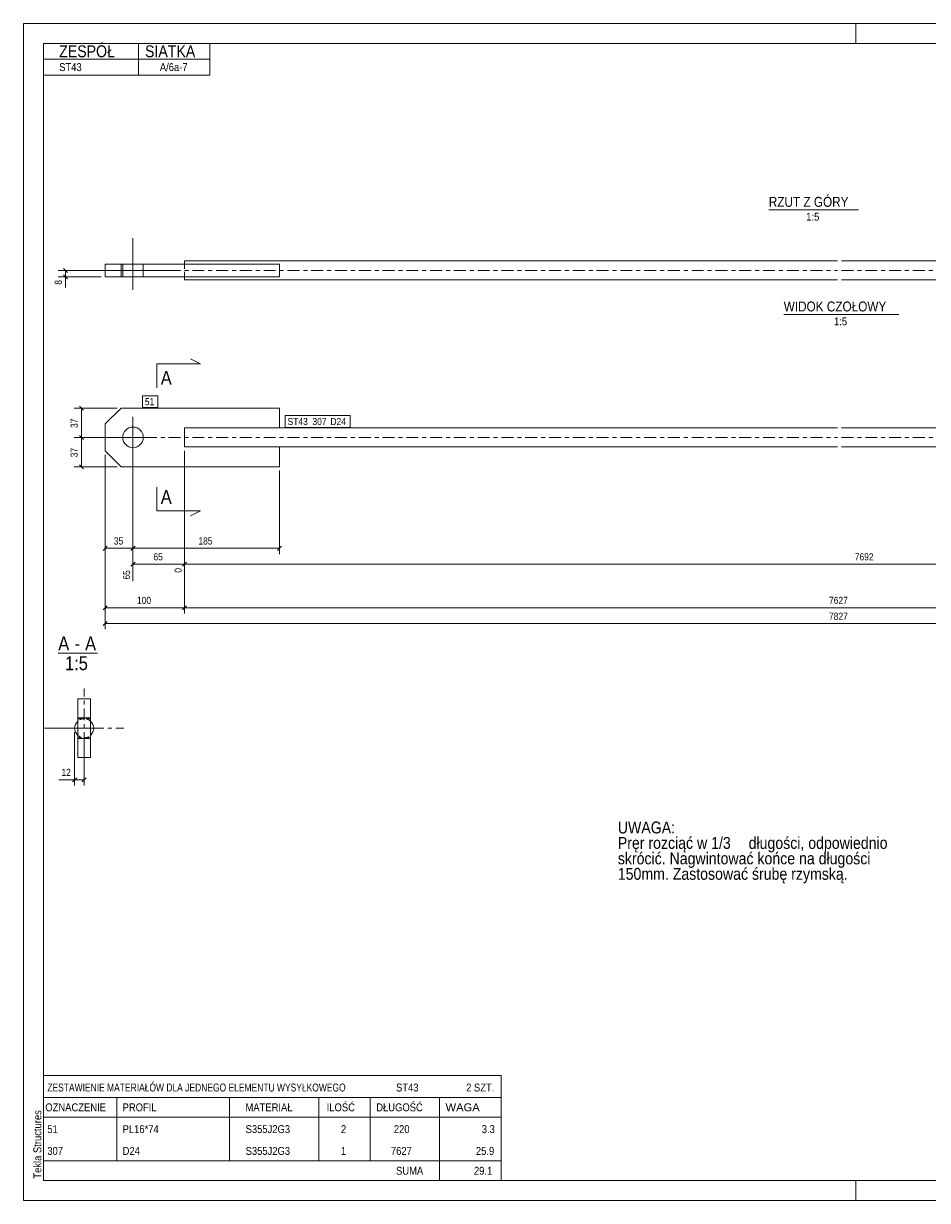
# Model space of a CAD drawing. Header units: millimetres. Extents: x 0 to 420, y 0 to 297.
# Tile 1 of 2: x 0 to 228, y 0 to 297. Entities that reach past the tile are written whole.
import ezdxf

# ---------------------------------------------------------------- set-up
doc = ezdxf.new("R2010")
doc.units = ezdxf.units.MM
for name, pattern in [('XKITLINE00', [0]), ('XKITLINE01', [4, 1, -1, 1, -1]), ('XKITLINE03', [6, 3, -1, 1, -1])]:
    doc.linetypes.add(name, pattern=pattern)
for name, color, linetype, lineweight in [('Arkusz rysunku', 3, 'Continuous', 0), ('Element', 2, 'Continuous', 0), ('Inny typ obiektu', 7, 'Continuous', 0), ('Przekrój', 7, 'Continuous', 0), ('Tekst', 7, 'Continuous', 0), ('Wymiar', 4, 'Continuous', 0), ('Znak elementu', 2, 'Continuous', 0), ('Śruba', 3, 'Continuous', 0)]:
    doc.layers.add(name, color=color, linetype=linetype, lineweight=lineweight)
doc.styles.add('ARIAL', font='ARIAL.TTF')

msp = doc.modelspace()

# ---------------------------------------------------------------- linework, layer by layer
at = {"layer": 'Arkusz rysunku', "linetype": 'XKITLINE00', "lineweight": 0}
for p, q in [((420, 297), (0, 297)), ((0, 297), (0, 0)), ((0, 292), (0, 297)), ((5, 297), (0, 297)), ((210, 292), (210, 297)), ((415, 292), (5, 292)), ((5, 292), (5, 5)), ((0, 0), (0, 5)), ((5, 5), (415, 5)), ((210, 0), (210, 5)), ((0, 0), (420, 0))]:
    msp.add_line(p, q, dxfattribs=at)
at = {"layer": 'Element', "linetype": 'XKITLINE00', "lineweight": 0}
for p, q in [((20.62, 236.3), (20.62, 233.1)), ((64.62, 236.3), (20.62, 236.3)), ((24.62, 233.1), (24.62, 236.3)), ((40.62, 237.1), (205.42, 237.1)), ((40.62, 237.1), (40.62, 236.3)), ((64.62, 233.1), (64.62, 236.3)), ((206.42, 237.1), (371.22, 237.1)), ((20.62, 233.1), (64.62, 233.1)), ((40.62, 232.3), (40.62, 233.1)), ((40.62, 232.3), (205.42, 232.3)), ((206.42, 232.3), (332.1, 232.3)), ((20.62, 195.97), (24.62, 199.97)), ((64.62, 199.97), (24.62, 199.97)), ((64.62, 199.97), (64.62, 194.97)), ((20.62, 189.17), (20.62, 195.97)), ((40.62, 194.97), (40.62, 194.25)), ((64.62, 194.97), (40.62, 194.97)), ((40.62, 194.25), (40.62, 190.89)), ((205.42, 194.97), (64.62, 194.97)), ((347.22, 194.97), (206.42, 194.97)), ((40.62, 190.17), (40.62, 190.89)), ((64.62, 190.17), (40.62, 190.17)), ((205.42, 190.17), (64.62, 190.17)), ((64.62, 185.17), (64.62, 190.17)), ((347.22, 190.17), (206.42, 190.17)), ((24.62, 185.17), (20.62, 189.17)), ((64.62, 185.17), (24.62, 185.17)), ((13.7, 126.57), (13.7, 111.77)), ((13.7, 126.57), (16.9, 126.57)), ((13.7, 126.57), (13.7, 111.77)), ((16.9, 126.57), (13.7, 126.57)), ((16.9, 111.77), (16.9, 126.57)), ((16.9, 111.77), (16.9, 126.57)), ((13.7, 111.77), (16.9, 111.77)), ((13.7, 111.77), (16.9, 111.77))]:
    msp.add_line(p, q, dxfattribs=at)
at = {"layer": 'Element', "linetype": 'XKITLINE01', "lineweight": 0}
for p, q in [((20.62, 233.1), (20.62, 236.3)), ((24.62, 233.1), (24.62, 236.3)), ((40.62, 233.1), (40.62, 236.3)), ((40.62, 236.3), (40.62, 233.1)), ((40.62, 233.1), (40.62, 236.3)), ((64.62, 233.1), (64.62, 236.3)), ((64.62, 236.3), (64.62, 233.1)), ((64.62, 194.97), (40.62, 194.97)), ((40.62, 194.97), (40.62, 194.25)), ((40.62, 194.25), (40.62, 190.89)), ((40.62, 190.17), (40.62, 190.89)), ((64.62, 190.17), (40.62, 190.17)), ((16.9, 126.57), (13.7, 126.57)), ((16.9, 121.57), (13.7, 121.57)), ((13.7, 121.57), (16.9, 121.57)), ((13.7, 116.77), (16.9, 116.77)), ((13.7, 116.77), (16.9, 116.77)), ((13.7, 111.77), (16.9, 111.77))]:
    msp.add_line(p, q, dxfattribs=at)
at = {"layer": 'Element', "linetype": 'XKITLINE03', "lineweight": 0}
for p, q in [((30.62, 234.7), (205.42, 234.7)), ((206.42, 234.7), (381.22, 234.7)), ((30.62, 192.57), (205.42, 192.57)), ((206.42, 192.57), (381.22, 192.57)), ((15.3, 109.17), (15.3, 129.17)), ((5.3, 119.17), (25.3, 119.17))]:
    msp.add_line(p, q, dxfattribs=at)
at = {"layer": 'Element', "linetype": 'XKITLINE00', "lineweight": 0}
for start, end in [(133.629, 226.371), (313.629, 46.371)]:
    msp.add_arc((15.3, 119.17), 2.4, start, end, dxfattribs=at)
at = {"layer": 'Element', "linetype": 'XKITLINE01', "lineweight": 0}
for start, end in [(46.371, 133.629), (226.371, 313.629)]:
    msp.add_arc((15.3, 119.17), 2.4, start, end, dxfattribs=at)
at = {"layer": 'Inny typ obiektu', "linetype": 'XKITLINE00', "lineweight": 0}
for p, q in [((5, 292), (47, 292)), ((5, 292), (5, 288)), ((29, 288), (29, 292)), ((47, 288), (47, 292)), ((5, 288), (47, 288)), ((5, 288), (5, 284)), ((29, 288), (29, 284)), ((47, 288), (47, 284)), ((5, 284), (47, 284)), ((188.06, 250), (210.66, 250)), ((191.82, 223.6), (220.9, 223.6)), ((8.76, 138.07), (18.64, 138.07)), ((5, 31.5), (5, 26)), ((5, 31.5), (120.5, 31.5)), ((120.5, 31.5), (120.5, 26)), ((5, 26), (5, 21)), ((5, 26), (120.5, 26)), ((23.5, 26), (23.5, 21)), ((52, 21), (52, 26)), ((74.5, 26), (74.5, 21)), ((87.5, 26), (87.5, 21)), ((105, 26), (105, 21)), ((120.5, 26), (120.5, 21)), ((5, 21), (120.5, 21)), ((5, 21), (5, 15.5)), ((23.5, 21), (23.5, 15.5)), ((52, 15.5), (52, 21)), ((74.5, 21), (74.5, 15.5)), ((87.5, 21), (87.5, 15.5)), ((105, 21), (105, 15.5)), ((120.5, 21), (120.5, 15.5)), ((5, 15.5), (5, 10)), ((23.5, 15.5), (23.5, 10)), ((52, 10), (52, 15.5)), ((74.5, 15.5), (74.5, 10)), ((87.5, 15.5), (87.5, 10)), ((105, 15.5), (105, 10)), ((120.5, 15.5), (120.5, 10)), ((5, 10), (5, 5)), ((5, 10), (120.5, 10)), ((105, 10), (105, 5)), ((120.5, 10), (120.5, 5)), ((5, 5), (120.5, 5))]:
    msp.add_line(p, q, dxfattribs=at)
at = {"layer": 'Przekrój', "linetype": 'XKITLINE00', "lineweight": 0}
for p, q in [((33.62, 211.1), (33.62, 205.1)), ((33.62, 211.1), (39.62, 211.1)), ((39.62, 211.1), (44.62, 211.1)), ((44.62, 211.1), (42.12, 212.35)), ((33.62, 174.04), (33.62, 180.04)), ((33.62, 174.04), (39.62, 174.04)), ((39.62, 174.04), (44.62, 174.04)), ((44.62, 174.04), (42.12, 172.79))]:
    msp.add_line(p, q, dxfattribs=at)
at = {"layer": 'Wymiar', "linetype": 'XKITLINE00', "lineweight": 0}
for p, q in [((39.62, 234.7), (8.76, 234.7)), ((10.11, 235.21), (11.13, 234.19)), ((10.62, 233.1), (10.62, 234.7)), ((19.62, 233.1), (8.76, 233.1)), ((10.11, 233.61), (11.13, 232.59)), ((10.62, 233.1), (10.62, 230.41)), ((10.62, 233.1), (10.62, 230.41)), ((23.62, 199.97), (12.76, 199.97)), ((14.11, 200.48), (15.13, 199.46)), ((14.62, 192.57), (14.62, 199.97)), ((14.11, 193.08), (15.13, 192.06)), ((14.11, 193.08), (15.13, 192.06)), ((26.62, 192.57), (12.76, 192.57)), ((26.62, 192.57), (12.76, 192.57)), ((14.62, 185.17), (14.62, 192.57)), ((27.62, 191.57), (27.62, 156.28)), ((27.62, 191.57), (27.62, 163.13)), ((27.62, 191.57), (27.62, 163.13)), ((20.62, 188.17), (20.62, 144.13)), ((20.62, 188.17), (20.62, 148.13)), ((20.62, 188.17), (20.62, 163.13)), ((40.62, 189.17), (40.62, 148.13)), ((40.62, 189.17), (40.62, 148.13)), ((40.62, 189.17), (40.62, 158.41)), ((40.62, 189.17), (40.62, 158.41)), ((23.62, 185.17), (12.76, 185.17)), ((14.11, 185.68), (15.13, 184.66)), ((64.62, 184.17), (64.62, 163.13)), ((21.13, 165.08), (20.11, 164.06)), ((20.62, 164.57), (27.62, 164.57)), ((28.13, 165.08), (27.11, 164.06)), ((28.13, 165.08), (27.11, 164.06)), ((27.62, 164.57), (64.62, 164.57)), ((65.13, 165.08), (64.11, 164.06)), ((28.13, 161.08), (27.11, 160.06)), ((27.62, 160.57), (40.62, 160.57)), ((41.13, 161.08), (40.11, 160.06)), ((41.13, 161.08), (40.16, 160.11)), ((40.62, 160.57), (384.22, 160.57)), ((21.13, 150.08), (20.11, 149.06)), ((20.62, 149.57), (40.62, 149.57)), ((41.13, 150.08), (40.11, 149.06)), ((41.13, 150.08), (40.11, 149.06)), ((40.62, 149.57), (371.22, 149.57)), ((21.13, 146.08), (20.11, 145.06)), ((20.62, 145.57), (391.22, 145.57)), ((12.9, 118.17), (12.9, 104.73)), ((15.3, 115.77), (15.3, 104.73)), ((12.9, 106.17), (8.88, 106.17)), ((12.9, 106.17), (8.88, 106.17)), ((13.41, 106.68), (12.39, 105.66)), ((12.9, 106.17), (15.3, 106.17)), ((15.81, 106.68), (14.79, 105.66))]:
    msp.add_line(p, q, dxfattribs=at)
at = {"layer": 'Znak elementu', "linetype": 'XKITLINE00', "lineweight": 0}
for p, q in [((30.02, 203.07), (33.89, 203.07)), ((30.02, 200.07), (30.02, 203.07)), ((33.89, 200.07), (33.89, 203.07)), ((30.02, 200.07), (33.89, 200.07)), ((66.02, 198.07), (82.45, 198.07)), ((66.02, 195.07), (66.02, 198.07)), ((82.45, 195.07), (82.45, 198.07)), ((66.02, 195.07), (82.45, 195.07))]:
    msp.add_line(p, q, dxfattribs=at)
at = {"layer": 'Śruba', "linetype": 'XKITLINE00', "lineweight": 0}
for p, q in [((27.62, 229.8), (27.62, 242.8)), ((25.02, 233.1), (25.02, 236.3)), ((30.22, 233.1), (30.22, 236.3)), ((27.62, 197.77), (27.62, 187.37)), ((32.82, 192.57), (22.42, 192.57)), ((20.2, 119.17), (7.2, 119.17)), ((16.9, 121.77), (13.7, 121.77)), ((16.9, 116.57), (13.7, 116.57))]:
    msp.add_line(p, q, dxfattribs=at)
msp.add_circle((27.62, 192.57), 2.6, dxfattribs=at)

# ---------------------------------------------------------------- texts
at = {"layer": 'Arkusz rysunku', "style": 'ARIAL', "width": 0.85}
msp.add_text('Tekla Structures', height=2, rotation=90, dxfattribs=at).set_placement((4.5, 5.5))
at = {"layer": 'Inny typ obiektu', "style": 'ARIAL'}
for s, height, width, p in [('ZESPÓŁ', 3, 0.85, (9, 288.5)), ('SIATKA', 3, 0.85, (30.66, 288.5)), ('ST43', 2, 0.85, (9, 285)), ('A/6a-7', 2, 0.85, (34.4, 285)), ('RZUT Z GÓRY', 2.5, 0.85, (188.06, 250.75)), ('1:5', 2, 0.85, (197.51, 247.25)), ('WIDOK CZOŁOWY', 2.5, 0.85, (191.82, 224.35)), ('1:5', 2, 0.85, (204.51, 220.85)), ('A', 3.5, 0.85, (8.76, 138.82)), ('-', 3.5, 0.85, (12.92, 138.82)), ('A', 3.5, 0.85, (15.53, 138.82)), ('1:5', 3.5, 0.85, (10.46, 133.82)), ('ZESTAWIENIE MATERIAŁÓW DLA JEDNEGO ELEMENTU WYSYŁKOWEGO', 2, 0.765, (6, 27.5)), ('ST43', 2, 0.85, (94, 27.5)), ('2', 2, 0.85, (111.69, 27.5)), (' SZT.', 2, 0.85, (113, 27.5)), ('OZNACZENIE', 2, 0.85, (5.5, 22.5)), ('PROFIL', 2, 0.85, (25, 22.5)), ('MATERIAŁ', 2, 0.85, (56, 22.5)), ('ILOŚĆ', 2, 0.85, (76.5, 22.5)), ('DŁUGOŚĆ', 2, 0.85, (89, 22.5)), ('WAGA', 2, 1.008832, (106.5, 22.5)), ('51', 2, 0.85, (6, 17)), ('PL16*74', 2, 0.85, (25, 17)), ('S355J2G3', 2, 0.85, (56.04, 17)), ('2', 2, 0.85, (80.09, 17)), ('220', 2, 0.85, (93.44, 17)), ('3.3', 2, 0.85, (115.63, 17)), ('307', 2, 0.85, (6, 11.5)), ('D24', 2, 0.85, (25, 11.5)), ('S355J2G3', 2, 0.85, (56.04, 11.5)), ('1', 2, 0.85, (80.09, 11.5)), ('7627', 2, 0.85, (92.7, 11.5)), ('25.9', 2, 0.85, (114.15, 11.5)), ('SUMA', 2, 0.85, (94, 6.5)), ('29.1', 2, 0.85, (113.65, 6.5))]:
    msp.add_text(s, height=height, dxfattribs=dict(at, width=width)).set_placement(p)
at = {"layer": 'Przekrój', "style": 'ARIAL', "width": 0.85}
for p in [(34.62, 205.85), (34.62, 175.79)]:
    msp.add_text('A', height=3.5, dxfattribs=at).set_placement(p)
at = {"layer": 'Tekst', "style": 'ARIAL', "width": 0.85}
for s, p in [('UWAGA:', (149.96, 92.62)), ('Pręr rozciąć w 1/3', (149.96, 88.72)), (' długości, odpowiednio', (181.98, 88.72)), ('skrócić. Nagwintować końce na długości ', (149.96, 84.82)), ('150mm. Zastosować śrubę rzymską.', (149.96, 80.92))]:
    msp.add_text(s, height=3, dxfattribs=at).set_placement(p)
at = {"layer": 'Wymiar', "style": 'ARIAL', "width": 0.85}
for s, p in [('8', (9.66, 231.09)), ('37', (13.66, 194.93)), ('37', (13.66, 187.53)), ('65', (26.9, 156.68)), ('0', (39.9, 158.41))]:
    msp.add_text(s, height=1.8, rotation=90.0002, dxfattribs=at).set_placement(p)
for s, p in [('35', (22.78, 165.53)), ('185', (44.12, 165.53)), ('65', (32.78, 161.53)), ('7692', (209.75, 161.53)), ('100', (28.62, 150.53)), ('7627', (203.25, 150.53)), ('7827', (203.25, 146.53)), ('12', (9.55, 107.13))]:
    msp.add_text(s, height=1.8, dxfattribs=at).set_placement(p)
at = {"layer": 'Znak elementu', "style": 'ARIAL', "width": 0.85}
for s, p in [('51', (30.62, 200.67)), ('ST43', (66.62, 195.67)), ('307', (72.9, 195.67)), ('D24', (77.44, 195.67))]:
    msp.add_text(s, height=1.8, dxfattribs=at).set_placement(p)

doc.saveas('drawing.dxf')
